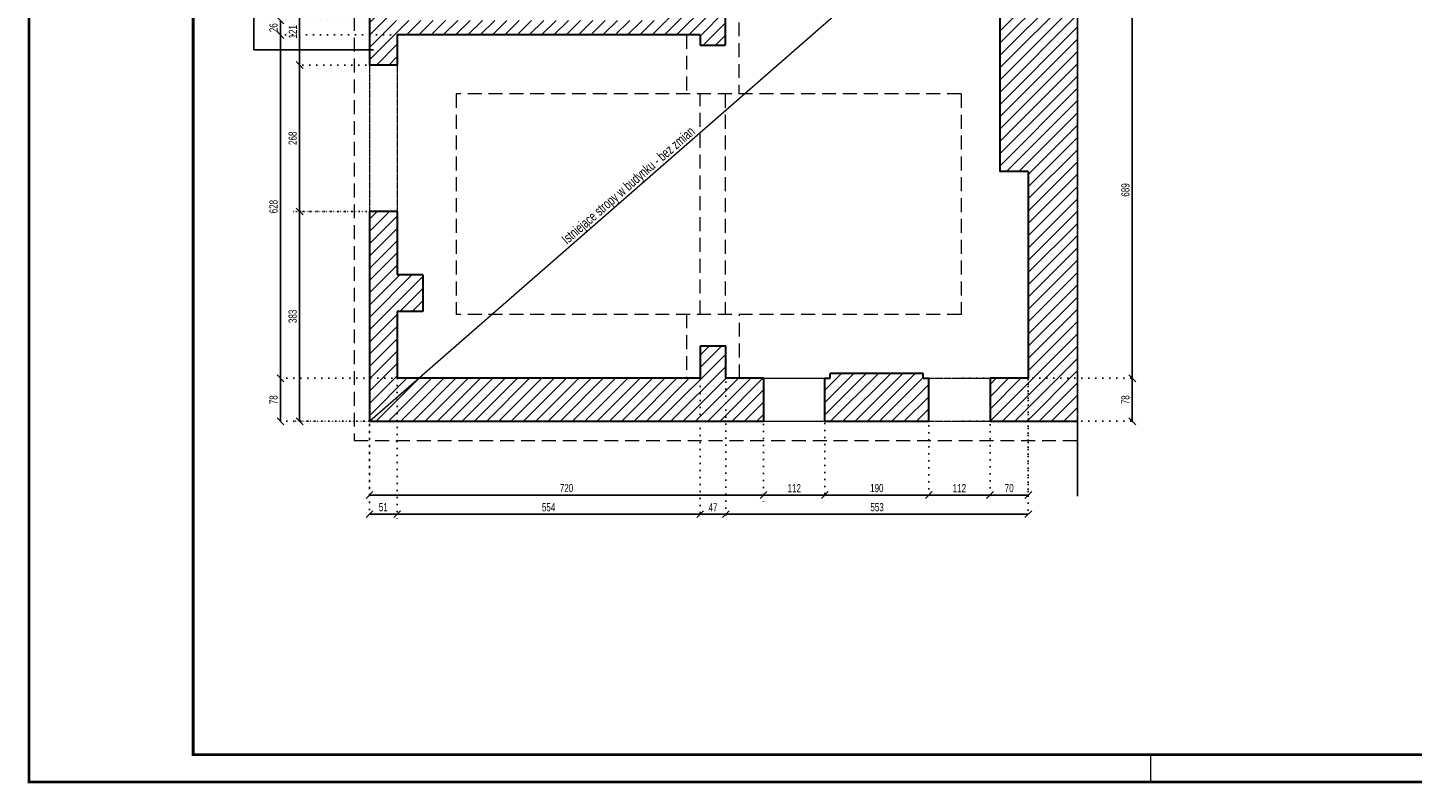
# Model space of a CAD drawing. Header units: millimetres. Extents: x 11149 to 111407, y -107619 to -23630.
# Tile 90 of 245: x 11149 to 13681, y -33605 to -32223. Entities that reach past the tile are written whole.
import ezdxf
from ezdxf.lldxf.tags import DXFTag

# ---------------------------------------------------------------- set-up
doc = ezdxf.new("R2010")
doc.units = ezdxf.units.MM
doc.header["$LTSCALE"] = 2
for name, pattern in [('DOT', [6.35, 0, -6.35]), ('HIDDEN', [9.525, 6.35, -3.175]), ('HIDDENX2', [19.05, 12.7, -6.35])]:
    doc.linetypes.add(name, pattern=pattern)
doc.layers.get('0').update_dxf_attribs({"plot": 0})
doc.layers.get('Defpoints').update_dxf_attribs({"color": 1})
for name, color, linetype, lineweight in [('0_OPIS', 7, 'Continuous', 13), ('3DPLAN_A_WYSOKOŚCI ZMIANA', 144, 'HIDDENX2', 5), ('A_ściany mur', 2, 'Continuous', 30), ('e-cad_wymiary', 4, 'Continuous', 9), ('Opisy', 7, 'Continuous', 13)]:
    doc.layers.add(name, color=color, linetype=linetype, lineweight=lineweight)
for name, color, linetype in [('3DPLAN_A_KRESKOWANIE 1', 253, 'Continuous'), ('3DPLAN_A_PRZEKRÓJ', 220, 'ICAD_ISO12W100'), ('3DPLAN_K_OBRYS WIDOK', 242, 'Continuous')]:
    doc.layers.add(name, color=color, linetype=linetype)
doc.styles.add('e-cad_1', font='arial.ttf', dxfattribs={"width": 0.7})
tags = doc.linetypes.add('ICAD_ISO12W100', pattern=[22, 12, -3, 0.5, -3, 0.5, -3]).pattern_tags.tags
tags[14:15] = [DXFTag(74, 4), DXFTag(75, 0), DXFTag(340, '0'), DXFTag(46, 1.0), DXFTag(50, 0.0), DXFTag(44, 0.0), DXFTag(45, 0.0)]
tags[12:13] = [DXFTag(74, 4), DXFTag(75, 0), DXFTag(340, '0'), DXFTag(46, 1.0), DXFTag(50, 0.0), DXFTag(44, 0.0), DXFTag(45, 0.0)]
tags[10:11] = [DXFTag(74, 4), DXFTag(75, 0), DXFTag(340, '0'), DXFTag(46, 1.0), DXFTag(50, 0.0), DXFTag(44, 0.0), DXFTag(45, 0.0)]
tags[8:9] = [DXFTag(74, 4), DXFTag(75, 0), DXFTag(340, '0'), DXFTag(46, 1.0), DXFTag(50, 0.0), DXFTag(44, 0.0), DXFTag(45, 0.0)]
tags[6:7] = [DXFTag(74, 4), DXFTag(75, 0), DXFTag(340, '0'), DXFTag(46, 1.0), DXFTag(50, 0.0), DXFTag(44, 0.0), DXFTag(45, 0.0)]
tags[4:5] = [DXFTag(74, 4), DXFTag(75, 0), DXFTag(340, '0'), DXFTag(46, 1.0), DXFTag(50, 0.0), DXFTag(44, 0.0), DXFTag(45, 0.0)]
doc.dimstyles.new('e-cad_1_100_[cm]', dxfattribs={"dimscale": 10, "dimtxt": 1.5, "dimasz": 1.25, "dimexe": 1.25, "dimexo": 0.625, "dimgap": 0.5, "dimtad": 1, "dimdec": 0, "dimrnd": 1, "dimzin": 1, "dimtxsty": 'e-cad_1', "dimblk": 'OBLIQUE', "dimcen": 2.5, "dimclrd": 256, "dimclre": 252, "dimclrt": 7, "dimadec": 0, "dimazin": 0, "dimtfac": 1, "dimtix": 1, "dimtmove": 2, "dimatfit": 3, "dimldrblk": 'NONE', "dimfxl": 60, "dimfxlon": 1, "dimarcsym": 0})

# ---------------------------------------------------------------- blocks, each defined once
blk = doc.blocks.new('_OBLIQUE')
at = {"color": 0, "linetype": 'ByBlock', "lineweight": -2}
blk.add_line((-0.5, -0.5), (0.5, 0.5), dxfattribs=at)
blk = doc.blocks.new('*D22')
at = {"layer": 'Defpoints', "color": 0}
for p in [(11646.5, -32559.4), (11774.2, -32559.4), (11808.5, -32942.9)]:
    blk.add_point(p, dxfattribs=at)
at = {"layer": 'e-cad_wymiary', "color": 252, "linetype": 'DOT', "lineweight": -2, "ltscale": 0.08}
for p, q in [((11767.9, -32559.4), (11634, -32559.4)), ((11802.3, -32942.9), (11634, -32942.9))]:
    blk.add_line(p, q, dxfattribs=at)
at = {"layer": 'e-cad_wymiary', "lineweight": -2, "ltscale": 0.08}
blk.add_line((11646.5, -32942.9), (11646.5, -32559.4), dxfattribs=at)
at = {"layer": 'e-cad_wymiary', "lineweight": -2, "xscale": 12.5, "yscale": 12.5, "zscale": 12.5}
for p, rotation in [((11646.5, -32559.4), 90), ((11646.5, -32942.9), 270)]:
    blk.add_blockref('_OBLIQUE', p, dxfattribs=dict(at, rotation=rotation))
at = {"layer": 'e-cad_wymiary', "color": 7, "insert": (11633.8, -32751.1), "char_height": 15, "attachment_point": 5, "rotation": 90, "style": 'e-cad_1'}
blk.add_mtext('383', dxfattribs=at)
blk = doc.blocks.new('_None')
blk = doc.blocks.new('*D23')
at = {"layer": 'Defpoints', "color": 0}
for p in [(11646.5, -32291.4), (11799.5, -32291.4), (11774.2, -32559.4)]:
    blk.add_point(p, dxfattribs=at)
at = {"layer": 'e-cad_wymiary', "color": 252, "linetype": 'DOT', "lineweight": -2}
for p, q in [((11793.2, -32291.4), (11634, -32291.4)), ((11767.9, -32559.4), (11634, -32559.4))]:
    blk.add_line(p, q, dxfattribs=at)
at = {"layer": 'e-cad_wymiary', "lineweight": -2}
blk.add_line((11646.5, -32559.4), (11646.5, -32291.4), dxfattribs=at)
at = {"layer": 'e-cad_wymiary', "lineweight": -2, "xscale": 12.5, "yscale": 12.5, "zscale": 12.5}
for p, rotation in [((11646.5, -32291.4), 90), ((11646.5, -32559.4), 270)]:
    blk.add_blockref('_OBLIQUE', p, dxfattribs=dict(at, rotation=rotation))
at = {"layer": 'e-cad_wymiary', "color": 7, "insert": (11633.8, -32425.4), "char_height": 15, "attachment_point": 5, "rotation": 90, "style": 'e-cad_1'}
blk.add_mtext('268', dxfattribs=at)
blk = doc.blocks.new('*D24')
at = {"layer": 'Defpoints', "color": 0}
for p in [(11646.5, -32169.9), (11804.4, -32169.9), (11799.5, -32291.4)]:
    blk.add_point(p, dxfattribs=at)
at = {"layer": 'e-cad_wymiary', "color": 252, "linetype": 'DOT', "lineweight": -2}
for p, q in [((11798.2, -32169.9), (11634, -32169.9)), ((11793.2, -32291.4), (11634, -32291.4))]:
    blk.add_line(p, q, dxfattribs=at)
at = {"layer": 'e-cad_wymiary', "lineweight": -2}
blk.add_line((11646.5, -32291.4), (11646.5, -32169.9), dxfattribs=at)
at = {"layer": 'e-cad_wymiary', "lineweight": -2, "xscale": 12.5, "yscale": 12.5, "zscale": 12.5}
for p, rotation in [((11646.5, -32169.9), 90), ((11646.5, -32291.4), 270)]:
    blk.add_blockref('_OBLIQUE', p, dxfattribs=dict(at, rotation=rotation))
at = {"layer": 'e-cad_wymiary', "color": 7, "insert": (11634, -32230.6), "char_height": 15, "attachment_point": 5, "rotation": 90, "style": 'e-cad_1'}
blk.add_mtext('121', dxfattribs=at)
blk = doc.blocks.new('*D31')
at = {"layer": 'Defpoints', "color": 0}
for p in [(11611.5, -32864.4), (11923.9, -32864.4), (11847.2, -32942.9)]:
    blk.add_point(p, dxfattribs=at)
at = {"layer": 'e-cad_wymiary', "color": 252, "linetype": 'DOT', "lineweight": -2}
for p, q in [((11917.6, -32864.4), (11599, -32864.4)), ((11840.9, -32942.9), (11599, -32942.9))]:
    blk.add_line(p, q, dxfattribs=at)
at = {"layer": 'e-cad_wymiary', "lineweight": -2}
blk.add_line((11611.5, -32942.9), (11611.5, -32864.4), dxfattribs=at)
at = {"layer": 'e-cad_wymiary', "lineweight": -2, "xscale": 12.5, "yscale": 12.5, "zscale": 12.5}
for p, rotation in [((11611.5, -32864.4), 90), ((11611.5, -32942.9), 270)]:
    blk.add_blockref('_OBLIQUE', p, dxfattribs=dict(at, rotation=rotation))
at = {"layer": 'e-cad_wymiary', "color": 7, "insert": (11598.8, -32903.6), "char_height": 15, "attachment_point": 5, "rotation": 90, "style": 'e-cad_1'}
blk.add_mtext('78', dxfattribs=at)
blk = doc.blocks.new('*D32')
at = {"layer": 'Defpoints', "color": 0}
for p in [(11611.5, -32236.4), (11883, -32236.4), (11923.9, -32864.4)]:
    blk.add_point(p, dxfattribs=at)
at = {"layer": 'e-cad_wymiary', "color": 252, "linetype": 'DOT', "lineweight": -2}
for p, q in [((11876.8, -32236.4), (11599, -32236.4)), ((11917.6, -32864.4), (11599, -32864.4))]:
    blk.add_line(p, q, dxfattribs=at)
at = {"layer": 'e-cad_wymiary', "lineweight": -2}
blk.add_line((11611.5, -32864.4), (11611.5, -32236.4), dxfattribs=at)
at = {"layer": 'e-cad_wymiary', "lineweight": -2, "xscale": 12.5, "yscale": 12.5, "zscale": 12.5}
for p, rotation in [((11611.5, -32236.4), 90), ((11611.5, -32864.4), 270)]:
    blk.add_blockref('_OBLIQUE', p, dxfattribs=dict(at, rotation=rotation))
at = {"layer": 'e-cad_wymiary', "color": 7, "insert": (11598.8, -32550.4), "char_height": 15, "attachment_point": 5, "rotation": 90, "style": 'e-cad_1'}
blk.add_mtext('628', dxfattribs=at)
blk = doc.blocks.new('*D33')
at = {"layer": 'Defpoints', "color": 0}
for p in [(11611.5, -32209.9), (11883, -32209.9), (11883, -32236.4)]:
    blk.add_point(p, dxfattribs=at)
at = {"layer": 'e-cad_wymiary', "color": 252, "linetype": 'DOT', "lineweight": -2}
for p, q in [((11876.8, -32209.9), (11599, -32209.9)), ((11876.8, -32236.4), (11599, -32236.4))]:
    blk.add_line(p, q, dxfattribs=at)
at = {"layer": 'e-cad_wymiary', "lineweight": -2}
blk.add_line((11611.5, -32236.4), (11611.5, -32209.9), dxfattribs=at)
at = {"layer": 'e-cad_wymiary', "lineweight": -2, "xscale": 12.5, "yscale": 12.5, "zscale": 12.5}
for p, rotation in [((11611.5, -32209.9), 90), ((11611.5, -32236.4), 270)]:
    blk.add_blockref('_OBLIQUE', p, dxfattribs=dict(at, rotation=rotation))
at = {"layer": 'e-cad_wymiary', "color": 7, "insert": (11598.8, -32223.1), "char_height": 15, "attachment_point": 5, "rotation": 90, "style": 'e-cad_1'}
blk.add_mtext('26', dxfattribs=at)
blk = doc.blocks.new('*D40')
at = {"layer": 'Defpoints', "color": 0}
for p in [(11774.2, -32942.9), (12494.7, -32942.9), (12494.7, -33077.9)]:
    blk.add_point(p, dxfattribs=at)
at = {"layer": 'e-cad_wymiary', "color": 252, "linetype": 'DOT', "lineweight": -2}
for p, q in [((11774.2, -32949.1), (11774.2, -33090.4)), ((12494.7, -32949.1), (12494.7, -33090.4))]:
    blk.add_line(p, q, dxfattribs=at)
at = {"layer": 'e-cad_wymiary', "lineweight": -2}
blk.add_line((11774.2, -33077.9), (12494.7, -33077.9), dxfattribs=at)
at = {"layer": 'e-cad_wymiary', "lineweight": -2, "xscale": 12.5, "yscale": 12.5, "zscale": 12.5, "rotation": 180}
blk.add_blockref('_OBLIQUE', (11774.2, -33077.9), dxfattribs=at)
at = {"layer": 'e-cad_wymiary', "lineweight": -2, "xscale": 12.5, "yscale": 12.5, "zscale": 12.5}
blk.add_blockref('_OBLIQUE', (12494.7, -33077.9), dxfattribs=at)
at = {"layer": 'e-cad_wymiary', "color": 7, "insert": (12134.4, -33065.2), "char_height": 15, "attachment_point": 5, "style": 'e-cad_1'}
blk.add_mtext('720', dxfattribs=at)
blk = doc.blocks.new('*D41')
at = {"layer": 'Defpoints', "color": 0}
for p in [(12606.7, -32915.3), (12494.7, -32942.9), (12606.7, -33077.9)]:
    blk.add_point(p, dxfattribs=at)
at = {"layer": 'e-cad_wymiary', "color": 252, "linetype": 'DOT', "lineweight": -2}
for p, q in [((12606.7, -32921.5), (12606.7, -33090.4)), ((12494.7, -32949.1), (12494.7, -33090.4))]:
    blk.add_line(p, q, dxfattribs=at)
at = {"layer": 'e-cad_wymiary', "lineweight": -2}
blk.add_line((12494.7, -33077.9), (12606.7, -33077.9), dxfattribs=at)
at = {"layer": 'e-cad_wymiary', "lineweight": -2, "xscale": 12.5, "yscale": 12.5, "zscale": 12.5, "rotation": 180}
blk.add_blockref('_OBLIQUE', (12494.7, -33077.9), dxfattribs=at)
at = {"layer": 'e-cad_wymiary', "lineweight": -2, "xscale": 12.5, "yscale": 12.5, "zscale": 12.5}
blk.add_blockref('_OBLIQUE', (12606.7, -33077.9), dxfattribs=at)
at = {"layer": 'e-cad_wymiary', "color": 7, "insert": (12550.7, -33065.4), "char_height": 15, "attachment_point": 5, "style": 'e-cad_1'}
blk.add_mtext('112', dxfattribs=at)
blk = doc.blocks.new('*D42')
at = {"layer": 'Defpoints', "color": 0}
for p in [(12606.7, -32915.3), (12796.7, -32919.3), (12796.7, -33077.9)]:
    blk.add_point(p, dxfattribs=at)
at = {"layer": 'e-cad_wymiary', "color": 252, "linetype": 'DOT', "lineweight": -2}
for p, q in [((12606.7, -32921.5), (12606.7, -33090.4)), ((12796.7, -32925.6), (12796.7, -33090.4))]:
    blk.add_line(p, q, dxfattribs=at)
at = {"layer": 'e-cad_wymiary', "lineweight": -2}
blk.add_line((12606.7, -33077.9), (12796.7, -33077.9), dxfattribs=at)
at = {"layer": 'e-cad_wymiary', "lineweight": -2, "xscale": 12.5, "yscale": 12.5, "zscale": 12.5, "rotation": 180}
blk.add_blockref('_OBLIQUE', (12606.7, -33077.9), dxfattribs=at)
at = {"layer": 'e-cad_wymiary', "lineweight": -2, "xscale": 12.5, "yscale": 12.5, "zscale": 12.5}
blk.add_blockref('_OBLIQUE', (12796.7, -33077.9), dxfattribs=at)
at = {"layer": 'e-cad_wymiary', "color": 7, "insert": (12701.7, -33065.2), "char_height": 15, "attachment_point": 5, "style": 'e-cad_1'}
blk.add_mtext('190', dxfattribs=at)
blk = doc.blocks.new('*D43')
at = {"layer": 'Defpoints', "color": 0}
for p in [(12796.7, -32919.3), (12908.7, -32917.3), (12908.7, -33077.9)]:
    blk.add_point(p, dxfattribs=at)
at = {"layer": 'e-cad_wymiary', "color": 252, "linetype": 'DOT', "lineweight": -2}
for p, q in [((12796.7, -32925.6), (12796.7, -33090.4)), ((12908.7, -32923.6), (12908.7, -33090.4))]:
    blk.add_line(p, q, dxfattribs=at)
at = {"layer": 'e-cad_wymiary', "lineweight": -2}
blk.add_line((12796.7, -33077.9), (12908.7, -33077.9), dxfattribs=at)
at = {"layer": 'e-cad_wymiary', "lineweight": -2, "xscale": 12.5, "yscale": 12.5, "zscale": 12.5, "rotation": 180}
blk.add_blockref('_OBLIQUE', (12796.7, -33077.9), dxfattribs=at)
at = {"layer": 'e-cad_wymiary', "lineweight": -2, "xscale": 12.5, "yscale": 12.5, "zscale": 12.5}
blk.add_blockref('_OBLIQUE', (12908.7, -33077.9), dxfattribs=at)
at = {"layer": 'e-cad_wymiary', "color": 7, "insert": (12852.7, -33065.4), "char_height": 15, "attachment_point": 5, "style": 'e-cad_1'}
blk.add_mtext('112', dxfattribs=at)
blk = doc.blocks.new('*D44')
at = {"layer": 'Defpoints', "color": 0}
for p in [(12978.7, -32770.8), (12908.7, -32917.3), (12978.7, -33077.9)]:
    blk.add_point(p, dxfattribs=at)
at = {"layer": 'e-cad_wymiary', "color": 252, "linetype": 'DOT', "lineweight": -2}
for p, q in [((12978.7, -32777), (12978.7, -33090.4)), ((12908.7, -32923.6), (12908.7, -33090.4))]:
    blk.add_line(p, q, dxfattribs=at)
at = {"layer": 'e-cad_wymiary', "lineweight": -2}
blk.add_line((12908.7, -33077.9), (12978.7, -33077.9), dxfattribs=at)
at = {"layer": 'e-cad_wymiary', "lineweight": -2, "xscale": 12.5, "yscale": 12.5, "zscale": 12.5, "rotation": 180}
blk.add_blockref('_OBLIQUE', (12908.7, -33077.9), dxfattribs=at)
at = {"layer": 'e-cad_wymiary', "lineweight": -2, "xscale": 12.5, "yscale": 12.5, "zscale": 12.5}
blk.add_blockref('_OBLIQUE', (12978.7, -33077.9), dxfattribs=at)
at = {"layer": 'e-cad_wymiary', "color": 7, "insert": (12943.7, -33065.2), "char_height": 15, "attachment_point": 5, "style": 'e-cad_1'}
blk.add_mtext('70', dxfattribs=at)
blk = doc.blocks.new('*D45')
at = {"layer": 'Defpoints', "color": 0}
for p in [(11774.2, -32803.4), (11824.8, -32820.3), (11824.8, -33112.9)]:
    blk.add_point(p, dxfattribs=at)
at = {"layer": 'e-cad_wymiary', "color": 252, "linetype": 'DOT', "lineweight": -2}
for p, q in [((11774.2, -32809.6), (11774.2, -33125.4)), ((11824.8, -32826.6), (11824.8, -33125.4))]:
    blk.add_line(p, q, dxfattribs=at)
at = {"layer": 'e-cad_wymiary', "lineweight": -2}
blk.add_line((11774.2, -33112.9), (11824.8, -33112.9), dxfattribs=at)
at = {"layer": 'e-cad_wymiary', "lineweight": -2, "xscale": 12.5, "yscale": 12.5, "zscale": 12.5, "rotation": 180}
blk.add_blockref('_OBLIQUE', (11774.2, -33112.9), dxfattribs=at)
at = {"layer": 'e-cad_wymiary', "lineweight": -2, "xscale": 12.5, "yscale": 12.5, "zscale": 12.5}
blk.add_blockref('_OBLIQUE', (11824.8, -33112.9), dxfattribs=at)
at = {"layer": 'e-cad_wymiary', "color": 7, "insert": (11799.5, -33100.2), "char_height": 15, "attachment_point": 5, "style": 'e-cad_1'}
blk.add_mtext('51', dxfattribs=at)
blk = doc.blocks.new('*D46')
at = {"layer": 'Defpoints', "color": 0}
for p in [(11824.8, -32820.3), (12378.7, -32834.9), (12378.7, -33112.9)]:
    blk.add_point(p, dxfattribs=at)
at = {"layer": 'e-cad_wymiary', "color": 252, "linetype": 'DOT', "lineweight": -2}
for p, q in [((11824.8, -32826.6), (11824.8, -33125.4)), ((12378.7, -32841.1), (12378.7, -33125.4))]:
    blk.add_line(p, q, dxfattribs=at)
at = {"layer": 'e-cad_wymiary', "lineweight": -2}
blk.add_line((11824.8, -33112.9), (12378.7, -33112.9), dxfattribs=at)
at = {"layer": 'e-cad_wymiary', "lineweight": -2, "xscale": 12.5, "yscale": 12.5, "zscale": 12.5, "rotation": 180}
blk.add_blockref('_OBLIQUE', (11824.8, -33112.9), dxfattribs=at)
at = {"layer": 'e-cad_wymiary', "lineweight": -2, "xscale": 12.5, "yscale": 12.5, "zscale": 12.5}
blk.add_blockref('_OBLIQUE', (12378.7, -33112.9), dxfattribs=at)
at = {"layer": 'e-cad_wymiary', "color": 7, "insert": (12101.7, -33100.3), "char_height": 15, "attachment_point": 5, "style": 'e-cad_1'}
blk.add_mtext('554', dxfattribs=at)
blk = doc.blocks.new('*D47')
at = {"layer": 'Defpoints', "color": 0}
for p in [(12425.7, -32827), (12378.7, -32834.9), (12425.7, -33112.9)]:
    blk.add_point(p, dxfattribs=at)
at = {"layer": 'e-cad_wymiary', "color": 252, "linetype": 'DOT', "lineweight": -2}
for p, q in [((12378.7, -32841.1), (12378.7, -33125.4)), ((12425.7, -32833.3), (12425.7, -33125.4))]:
    blk.add_line(p, q, dxfattribs=at)
at = {"layer": 'e-cad_wymiary', "lineweight": -2}
blk.add_line((12378.7, -33112.9), (12425.7, -33112.9), dxfattribs=at)
at = {"layer": 'e-cad_wymiary', "lineweight": -2, "xscale": 12.5, "yscale": 12.5, "zscale": 12.5, "rotation": 180}
blk.add_blockref('_OBLIQUE', (12378.7, -33112.9), dxfattribs=at)
at = {"layer": 'e-cad_wymiary', "lineweight": -2, "xscale": 12.5, "yscale": 12.5, "zscale": 12.5}
blk.add_blockref('_OBLIQUE', (12425.7, -33112.9), dxfattribs=at)
at = {"layer": 'e-cad_wymiary', "color": 7, "insert": (12402.2, -33100.4), "char_height": 15, "attachment_point": 5, "style": 'e-cad_1'}
blk.add_mtext('47', dxfattribs=at)
blk = doc.blocks.new('*D48')
at = {"layer": 'Defpoints', "color": 0}
for p in [(12978.7, -32804.6), (12425.7, -32827), (12978.7, -33112.9)]:
    blk.add_point(p, dxfattribs=at)
at = {"layer": 'e-cad_wymiary', "color": 252, "linetype": 'DOT', "lineweight": -2}
for p, q in [((12978.7, -32810.9), (12978.7, -33125.4)), ((12425.7, -32833.3), (12425.7, -33125.4))]:
    blk.add_line(p, q, dxfattribs=at)
at = {"layer": 'e-cad_wymiary', "lineweight": -2}
blk.add_line((12425.7, -33112.9), (12978.7, -33112.9), dxfattribs=at)
at = {"layer": 'e-cad_wymiary', "lineweight": -2, "xscale": 12.5, "yscale": 12.5, "zscale": 12.5, "rotation": 180}
blk.add_blockref('_OBLIQUE', (12425.7, -33112.9), dxfattribs=at)
at = {"layer": 'e-cad_wymiary', "lineweight": -2, "xscale": 12.5, "yscale": 12.5, "zscale": 12.5}
blk.add_blockref('_OBLIQUE', (12978.7, -33112.9), dxfattribs=at)
at = {"layer": 'e-cad_wymiary', "color": 7, "insert": (12702.2, -33100.2), "char_height": 15, "attachment_point": 5, "style": 'e-cad_1'}
blk.add_mtext('553', dxfattribs=at)
blk = doc.blocks.new('*D66')
at = {"layer": 'Defpoints', "color": 0}
for p in [(12852.7, -32864.4), (13168.8, -32864.4), (12852.7, -32942.9)]:
    blk.add_point(p, dxfattribs=at)
at = {"layer": 'e-cad_wymiary', "color": 252, "linetype": 'DOT', "lineweight": -2}
for p, q in [((12858.9, -32864.4), (13181.3, -32864.4)), ((12858.9, -32942.9), (13181.3, -32942.9))]:
    blk.add_line(p, q, dxfattribs=at)
at = {"layer": 'e-cad_wymiary', "lineweight": -2}
blk.add_line((13168.8, -32942.9), (13168.8, -32864.4), dxfattribs=at)
at = {"layer": 'e-cad_wymiary', "lineweight": -2, "xscale": 12.5, "yscale": 12.5, "zscale": 12.5}
for p, rotation in [((13168.8, -32864.4), 90), ((13168.8, -32942.9), 270)]:
    blk.add_blockref('_OBLIQUE', p, dxfattribs=dict(at, rotation=rotation))
at = {"layer": 'e-cad_wymiary', "color": 7, "insert": (13156.2, -32903.6), "char_height": 15, "attachment_point": 5, "rotation": 90, "style": 'e-cad_1'}
blk.add_mtext('78', dxfattribs=at)
blk = doc.blocks.new('*D67')
at = {"layer": 'Defpoints', "color": 0}
for p in [(12878.7, -32175.4), (13168.8, -32175.4), (12852.7, -32864.4)]:
    blk.add_point(p, dxfattribs=at)
at = {"layer": 'e-cad_wymiary', "color": 252, "linetype": 'DOT', "lineweight": -2}
for p, q in [((12884.9, -32175.4), (13181.3, -32175.4)), ((12858.9, -32864.4), (13181.3, -32864.4))]:
    blk.add_line(p, q, dxfattribs=at)
at = {"layer": 'e-cad_wymiary', "lineweight": -2}
blk.add_line((13168.8, -32864.4), (13168.8, -32175.4), dxfattribs=at)
at = {"layer": 'e-cad_wymiary', "lineweight": -2, "xscale": 12.5, "yscale": 12.5, "zscale": 12.5}
for p, rotation in [((13168.8, -32175.4), 90), ((13168.8, -32864.4), 270)]:
    blk.add_blockref('_OBLIQUE', p, dxfattribs=dict(at, rotation=rotation))
at = {"layer": 'e-cad_wymiary', "color": 7, "insert": (13156.2, -32519.9), "char_height": 15, "attachment_point": 5, "rotation": 90, "style": 'e-cad_1'}
blk.add_mtext('689', dxfattribs=at)

msp = doc.modelspace()

# ---------------------------------------------------------------- hatches: boundary and pattern name
at = {"layer": '3DPLAN_A_KRESKOWANIE 1'}
h = msp.add_hatch(dxfattribs=at)
h.set_pattern_fill('ANSI31', color=256, scale=5, style=0)
h.set_pattern_definition([(45, (13281.13, -31268.6), (-11.22532, 11.22532), [])])
h.paths.add_polyline_path([(12796.67, -32864.39), (12786.67, -32864.39), (12786.67, -32855.39), (12616.67, -32855.39), (12616.67, -32864.39), (12606.67, -32864.39), (12606.67, -32942.89), (12796.67, -32942.89)])
h.paths.add_polyline_path([(11820.67, -31702.74), (11820.67, -31625.39), (12406.67, -31625.39), (12406.67, -31780.39), (12424.67, -31780.39), (12424.67, -31601.39), (12406.67, -31601.39), (12406.67, -31608.39), (11820.67, -31608.39), (11820.67, -31565.39), (11774.17, -31565.39), (11774.17, -31702.74)])
h.paths.add_polyline_path([(12493.67, -31247.89), (11774.17, -31247.89), (11774.17, -31392.39), (11820.67, -31392.39), (11820.67, -31299.39), (12377.67, -31299.39), (12377.67, -31354.39), (12406.67, -31354.39), (12406.67, -31400.39), (12406.67, -31500.39), (12457.67, -31500.39), (12457.67, -31370.39), (12423.67, -31370.39), (12423.67, -31299.39), (12493.67, -31299.39)])
h.paths.add_polyline_path([(12731.67, -31247.89), (12606.67, -31247.89), (12606.67, -31299.39), (12731.67, -31299.39)])
h.paths.add_polyline_path([(12494.67, -32864.39), (12425.67, -32864.39), (12425.67, -32805.39), (12378.67, -32805.39), (12378.67, -32864.39), (11824.81, -32864.39), (11824.81, -32742.39), (11871.81, -32742.39), (11871.81, -32675.39), (11824.81, -32675.39), (11824.81, -32559.39), (11774.17, -32559.39), (11774.17, -32942.89), (12494.67, -32942.89)])
h.paths.add_polyline_path([(13490.83, -31247.89), (13212, -31247.89), (13199.83, -31247.89), (13199.83, -31295.74), (13490.83, -31295.74)])
h.paths.add_polyline_path([(12598.67, -31784.39), (12598.67, -31815.39), (12588.67, -31815.39), (12588.67, -31784.39)])
h.paths.add_polyline_path([(12598.67, -31918.39), (12598.67, -31930.39), (12728.17, -31930.39), (12895.17, -31930.39), (12895.17, -31886.39), (12965.17, -31886.39), (12965.17, -31636.39), (12598.67, -31636.39), (12598.67, -31686.39), (12588.67, -31686.39), (12588.67, -31668.39), (12567.67, -31668.39), (12567.67, -31620.39), (12975.17, -31620.39), (12975.17, -31450.39), (12944.17, -31450.39), (12944.17, -31368.39), (12975.17, -31368.39), (12975.17, -31299.39), (12844.67, -31299.39), (12844.67, -31247.89), (13062.49, -31247.89), (13074.83, -31247.89), (13074.83, -31295.74), (13068.83, -31295.74), (13068.83, -31635.74), (13640.83, -31635.74), (13640.83, -31352.74), (13624.83, -31352.74), (13624.83, -31295.74), (13600.83, -31295.74), (13600.83, -31247.89), (13713.9, -31247.89), (13713.9, -31673.43), (13068.83, -31673.43), (13068.83, -32942.89), (12908.67, -32942.89), (12908.67, -32864.39), (12978.67, -32864.39), (12978.67, -32486.39), (12926.67, -32486.39), (12926.67, -32175.39), (12548.67, -32175.39), (12548.67, -32166.39), (12588.67, -32166.39), (12588.67, -32062.39), (12598.67, -32062.39), (12598.67, -32157.39), (12981.67, -32157.39), (12981.67, -32141.39), (13003.67, -32141.39), (13003.67, -31994.39), (12935.67, -31994.39), (12935.67, -31961.39), (12598.67, -31961.39), (12598.67, -31972.39), (12588.67, -31972.39), (12588.67, -31918.39)])
h.paths.add_polyline_path([(12394.67, -32186.89), (12394.67, -32144.39), (12424.67, -32144.39), (12424.67, -32166.39), (12450.67, -32166.39), (12450.67, -32175.39), (12424.67, -32175.39), (12424.67, -32255.39), (12378.67, -32255.39), (12378.67, -32236.39), (11824.81, -32236.39), (11824.81, -32291.39), (11774.17, -32291.39), (11774.17, -32169.89), (11819.67, -32169.89), (11819.67, -32209.89), (12317.67, -32209.89), (12317.67, -32186.89), (12378.67, -32186.89)])
h.paths.add_polyline_path([(12378.67, -31955.89), (12394.67, -31955.89), (12394.67, -32024.39), (12424.67, -32024.39), (12424.67, -31883.39), (12406.67, -31883.39), (12406.67, -31912.39), (12376.67, -31912.39), (12376.67, -31925.39), (11820.67, -31925.39), (11820.67, -31875.74), (11774.17, -31875.74), (11774.17, -31999.89), (11819.67, -31999.89), (11819.67, -31955.89)])

# ---------------------------------------------------------------- linework, layer by layer
at = {"layer": '0_OPIS'}
msp.add_line((13201.87, -33552.55), (13201.87, -33602.55), dxfattribs=at)
for points in [[(11151.87, -30732.55, 5, 5, 0), (15251.87, -30732.55, 5, 5, 0), (15251.87, -33602.55, 5, 5, 0), (11151.87, -33602.55, 5, 5, 0)], [(11451.87, -30782.55, 5, 5, 0), (15201.87, -30782.55, 5, 5, 0), (15201.87, -33552.55, 5, 5, 0), (11451.87, -33552.55, 5, 5, 0)]]:
    msp.add_lwpolyline(points, format="xyseb", close=True, dxfattribs=at)
at = {"layer": '3DPLAN_A_PRZEKRÓJ'}
msp.add_line((13068.83, -31673.43), (13068.83, -33079.88), dxfattribs=at)
at = {"layer": '3DPLAN_A_WYSOKOŚCI ZMIANA'}
for p, q in [((11746.49, -31212.89), (11746.49, -32977.89)), ((12449.67, -32175.39), (12449.67, -32344.39)), ((12353.67, -32236.39), (12353.67, -32344.39)), ((12855.67, -32344.39), (11932.81, -32344.39)), ((11932.81, -32344.39), (11932.81, -32747.39)), ((12378.67, -32747.39), (12378.67, -32344.39)), ((12424.67, -32344.39), (12424.67, -32747.39)), ((12855.67, -32344.39), (12855.67, -32747.39)), ((12855.67, -32747.39), (11932.81, -32747.39)), ((12353.67, -32747.39), (12353.67, -32864.39)), ((12450.67, -32864.39), (12450.67, -32747.39)), ((11746.49, -32977.89), (13068.83, -32977.89))]:
    msp.add_line(p, q, dxfattribs=at)
at = {"layer": '3DPLAN_K_OBRYS WIDOK'}
for p, q in [((11562.49, -31929.89), (11562.49, -32263.89)), ((11562.49, -32263.89), (11781.49, -32263.89))]:
    msp.add_line(p, q, dxfattribs=at)
at = {"layer": 'A_ściany mur', "ltscale": 0.1}
for p, q in [((11774.17, -32169.89), (11774.17, -32291.39)), ((12424.67, -32175.39), (12424.67, -32255.39)), ((12926.67, -32175.39), (12926.67, -32486.39)), ((12378.67, -32236.39), (11824.81, -32236.39)), ((11824.81, -32236.39), (11824.81, -32291.39)), ((12378.67, -32236.39), (12378.67, -32255.39)), ((12378.67, -32255.39), (12424.67, -32255.39)), ((11824.81, -32291.39), (11774.17, -32291.39)), ((12978.67, -32486.39), (12926.67, -32486.39)), ((12978.67, -32486.39), (12978.67, -32864.39)), ((11774.17, -32559.39), (11774.17, -32942.89)), ((11824.81, -32559.39), (11774.81, -32559.39)), ((11824.81, -32559.39), (11824.81, -32675.39)), ((11871.81, -32675.39), (11824.81, -32675.39)), ((11871.81, -32675.39), (11871.81, -32742.39)), ((11871.81, -32742.39), (11824.81, -32742.39)), ((11824.81, -32742.39), (11824.81, -32864.39)), ((12425.67, -32805.39), (12378.67, -32805.39)), ((12378.67, -32805.39), (12378.67, -32864.39)), ((12425.67, -32864.39), (12425.67, -32805.39)), ((12786.67, -32855.39), (12616.67, -32855.39)), ((12616.67, -32864.39), (12616.67, -32855.39)), ((12786.67, -32864.39), (12786.67, -32855.39)), ((12378.67, -32864.39), (11824.81, -32864.39)), ((12494.67, -32864.39), (12425.67, -32864.39)), ((12494.67, -32864.39), (12494.67, -32942.89)), ((12606.67, -32942.89), (12606.67, -32864.39)), ((12606.67, -32864.39), (12616.67, -32864.39)), ((12786.67, -32864.39), (12796.67, -32864.39)), ((12796.67, -32942.89), (12796.67, -32864.39)), ((12978.67, -32864.39), (12908.67, -32864.39)), ((12908.67, -32864.39), (12908.67, -32942.89)), ((11774.17, -32942.89), (12494.67, -32942.89)), ((12606.67, -32942.89), (12796.67, -32942.89)), ((12908.67, -32942.89), (13068.83, -32942.89))]:
    msp.add_line(p, q, dxfattribs=at)
at = {"layer": 'A_ściany mur', "color": 4, "linetype": 'HIDDEN', "lineweight": 5, "ltscale": 0.1}
for p, q in [((11774.17, -32291.39), (11774.17, -32559.39)), ((11824.81, -32291.39), (11824.81, -32559.39)), ((12494.67, -32864.39), (12606.67, -32864.39)), ((12796.67, -32864.39), (12908.67, -32864.39)), ((12494.67, -32942.89), (12606.67, -32942.89)), ((12796.67, -32942.89), (12908.67, -32942.89))]:
    msp.add_line(p, q, dxfattribs=at)
at = {"layer": 'Opisy'}
msp.add_line((11774.17, -32942.89), (13713.9, -31247.89), dxfattribs=at)

# ---------------------------------------------------------------- texts
at = {"layer": 'Opisy', "insert": (12123.43, -32606.74), "char_height": 18, "width": 428.6874, "attachment_point": 1, "rotation": 41, "style": 'e-cad_1'}
msp.add_mtext('Istniejące stropy w budynku - bez zmian', dxfattribs=at)

# ---------------------------------------------------------------- dimensions: what is measured, and where the dimension line sits
at = {"layer": 'e-cad_wymiary'}
for base, p1, p2, picture, middle in [((11646.48523967, -32169.88925649), (11799.49228087, -32291.38925649), (11804.43265696, -32169.88925649), '*D24', (11633.9545439, -32230.63925649)), ((13168.83, -32175.39), (12852.67, -32864.39), (12878.67, -32175.39), '*D67', (13156.17, -32519.89)), ((11611.48523967, -32209.88925649), (11883.03135701, -32236.38925649), (11883.03135701, -32209.88925649), '*D33', (11598.82664485, -32223.13925649)), ((11611.49, -32236.39), (11923.89, -32864.39), (11883.03, -32236.39), '*D32', (11598.83, -32550.39)), ((11646.49, -32291.39), (11774.17, -32559.39), (11799.49, -32291.39), '*D23', (11633.83, -32425.39)), ((11611.48523967, -32864.38925649), (11847.17757006, -32942.88925649), (11923.89014246, -32864.38925649), '*D31', (11598.82664485, -32903.63925649)), ((13168.8314344, -32864.38925649), (12852.66971485, -32942.88925649), (12852.66971485, -32864.38925649), '*D66', (13156.17283958, -32903.63925649))]:
    dim = msp.add_linear_dim(base=base, p1=p1, p2=p2, angle=90, dimstyle='e-cad_1_100_[cm]', dxfattribs=at)
    dim.commit()
    dim.dimension.update_dxf_attribs({"geometry": picture, "text_midpoint": middle})
at = {"layer": 'e-cad_wymiary', "ltscale": 0.08}
dim = msp.add_linear_dim(base=(11646.48523967, -32559.38925649), p1=(11808.5094095, -32942.88925649), p2=(11774.16971485, -32559.38925649), angle=90, dimstyle='e-cad_1_100_[cm]', override={"dimblk": 'OBLIQUE'}, dxfattribs=at)
dim.commit()
dim.dimension.update_dxf_attribs({"geometry": '*D22', "text_midpoint": (11633.82152889, -32751.13925649)})
at = {"layer": 'e-cad_wymiary'}
for base, p1, p2, picture, middle in [((12978.67, -33077.89), (12908.67, -32917.3), (12978.67, -32770.78), '*D44', (12943.67, -33065.23)), ((11824.81, -33112.89), (11774.17, -32803.39), (11824.81, -32820.34), '*D45', (11799.49, -33100.23)), ((12978.67, -33112.89), (12425.67, -32827.02), (12978.67, -32804.64), '*D48', (12702.17, -33100.23)), ((12378.67, -33112.89), (11824.81, -32820.34), (12378.67, -32834.89), '*D46', (12101.74, -33100.26)), ((12425.67, -33112.89), (12378.67, -32834.89), (12425.67, -32827.02), '*D47', (12402.17, -33100.39)), ((12606.67, -33077.89), (12494.67, -32942.89), (12606.67, -32915.27), '*D41', (12550.67, -33065.36)), ((12796.67, -33077.89), (12606.67, -32915.27), (12796.67, -32919.34), '*D42', (12701.67, -33065.23)), ((12908.67, -33077.89), (12796.67, -32919.34), (12908.67, -32917.3), '*D43', (12852.67, -33065.36)), ((12494.66971485, -33077.88925649), (11774.16971485, -32942.88925649), (12494.66971485, -32942.88925649), '*D40', (12134.41971485, -33065.23066167))]:
    dim = msp.add_linear_dim(base=base, p1=p1, p2=p2, dimstyle='e-cad_1_100_[cm]', dxfattribs=at)
    dim.commit()
    dim.dimension.update_dxf_attribs({"geometry": picture, "text_midpoint": middle})

doc.saveas('drawing.dxf')
